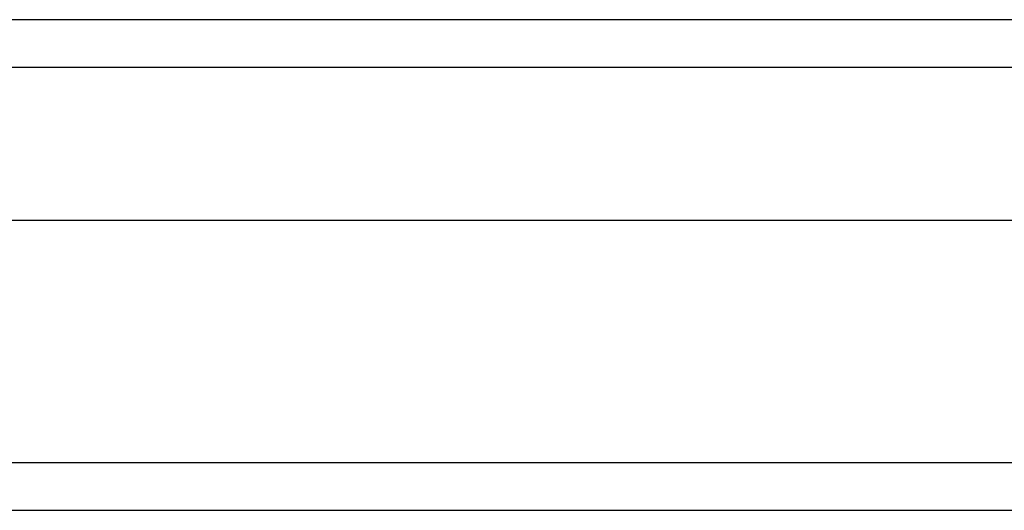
# Model space of a CAD drawing. Header units: inches. Extents: x 0 to 192, y -11 to 125.
# Tile 15 of 66: x 101.869 to 103.5, y 54.502 to 55.314. Entities that reach past the tile are written whole.
import ezdxf

# ---------------------------------------------------------------- set-up
doc = ezdxf.new("R2010")
doc.units = ezdxf.units.IN
doc.header["$LTSCALE"] = 11.537764
doc.header["$MEASUREMENT"] = 0
doc.layers.add('Visible Edges(ANSI)', color=7, linetype='Continuous', lineweight=25)
doc.layers.add('Visible Tangent Edges(ANSI)', color=7, linetype='Continuous', lineweight=25)

msp = doc.modelspace()

# ---------------------------------------------------------------- linework, layer by layer
at = {"layer": 'Visible Edges(ANSI)'}
for p, q in [((104.61688, 55.31351), (83.80028, 55.31351)), ((104.71976, 54.98135), (83.69741, 54.98135)), ((83.03801, 54.50155), (105.37916, 54.50155))]:
    msp.add_line(p, q, dxfattribs=at)
at = {"layer": 'Visible Tangent Edges(ANSI)'}
for p, q in [((83.69248, 55.23477), (104.72469, 55.23477)), ((105.37916, 54.5803), (83.11675, 54.5803))]:
    msp.add_line(p, q, dxfattribs=at)

doc.saveas('drawing.dxf')
